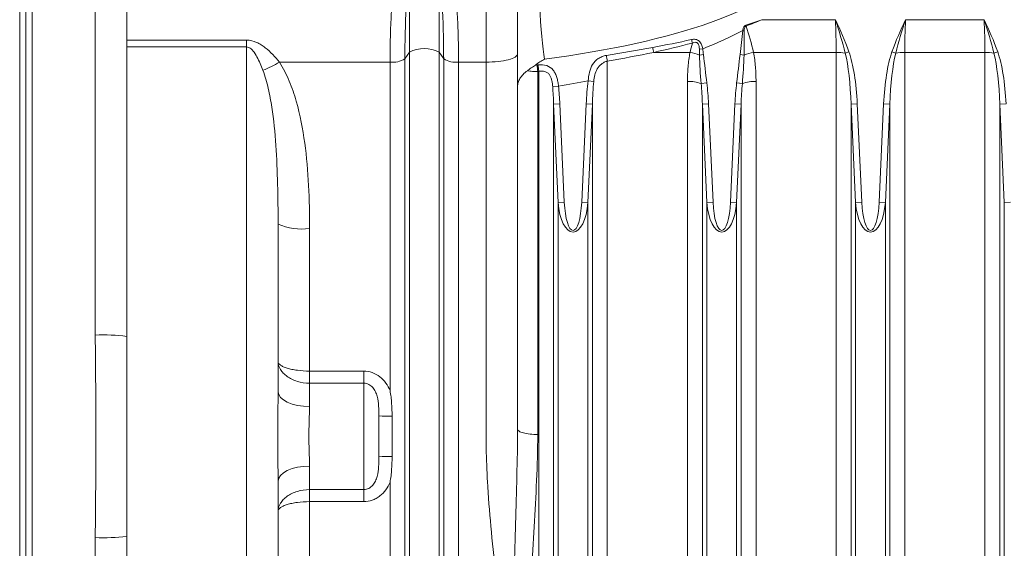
# Model space of a CAD drawing. Header units: millimetres. Extents: x 99 to 905, y -37 to 828.
# Tile 14 of 29: x 330 to 408, y 632 to 674. Entities that reach past the tile are written whole.
import ezdxf

# ---------------------------------------------------------------- set-up
doc = ezdxf.new("R2010")
doc.units = ezdxf.units.MM

msp = doc.modelspace()

# ---------------------------------------------------------------- linework, layer by layer
at = {"color": 7, "linetype": 'Continuous', "lineweight": 15}
for p, q in [((369.028, 668.441), (369.028, 681.366)), ((329.528, 600.612), (329.528, 680.803)), ((330.028, 600.712), (330.028, 680.703)), ((330.528, 680.803), (330.528, 600.612)), ((335.528, 648.736), (335.528, 680.803)), ((338.028, 680.302), (338.028, 648.635)), ((360.446, 677.739), (360.446, 671.158)), ((362.81, 677.739), (362.81, 671.158)), ((366.528, 670.372), (366.528, 677.763)), ((388.416, 673.734), (394.242, 673.734)), ((399.815, 673.734), (406.042, 673.734)), ((387.008, 672.858), (386.905, 672.869)), ((338.028, 672.115), (347.528, 672.115)), ((347.528, 672.115), (347.528, 671.575)), ((347.528, 671.575), (338.028, 671.575)), ((347.528, 609.84), (347.528, 671.575)), ((360.091, 670.631), (360.446, 671.158)), ((360.446, 671.158), (360.446, 610.257)), ((362.81, 671.158), (362.81, 610.257)), ((362.81, 671.158), (363.166, 670.631)), ((382.71, 671.146), (379.828, 671.146)), ((383.452, 671.405), (383.716, 671.437)), ((394.309, 671.146), (387.747, 671.146)), ((394.309, 611.332), (394.309, 671.146)), ((395.024, 671.084), (395.322, 671.188)), ((399.032, 671.084), (398.734, 671.188)), ((406.109, 671.146), (399.747, 671.146)), ((399.747, 671.146), (399.747, 611.332)), ((406.109, 611.332), (406.109, 671.146)), ((406.824, 671.084), (407.122, 671.188)), ((358.909, 670.372), (350.132, 670.372)), ((358.909, 644.338), (358.909, 670.372)), ((360.091, 670.631), (360.091, 610.784)), ((363.166, 610.784), (363.166, 670.631)), ((364.347, 670.372), (364.347, 611.044)), ((366.528, 670.372), (364.347, 670.372)), ((376.147, 670.447), (376.147, 611.332)), ((383.461, 670.931), (383.774, 670.971)), ((386.995, 670.931), (386.682, 670.971)), ((370.628, 669.637), (370.628, 640.859)), ((370.709, 611.332), (370.709, 669.647)), ((375.078, 668.833), (374.632, 668.892)), ((382.509, 611.332), (382.509, 668.843)), ((383.594, 668.665), (384.046, 668.72)), ((386.862, 668.665), (386.41, 668.72)), ((387.947, 668.843), (387.947, 611.332)), ((369.028, 641.272), (369.028, 668.441)), ((371.815, 668.413), (372.276, 668.463)), ((371.891, 667.033), (372.383, 667.055)), ((372.246, 659.239), (371.891, 667.033)), ((371.891, 667.033), (371.891, 611.075)), ((372.383, 667.055), (372.739, 659.262)), ((374.118, 659.262), (374.473, 667.055)), ((374.966, 667.033), (374.473, 667.055)), ((374.966, 667.033), (374.61, 659.239)), ((374.966, 611.075), (374.966, 667.033)), ((383.691, 667.033), (384.183, 667.055)), ((384.046, 659.239), (383.691, 667.033)), ((383.691, 667.033), (383.691, 611.075)), ((384.183, 667.055), (384.539, 659.262)), ((385.918, 659.262), (386.273, 667.055)), ((386.766, 667.033), (386.273, 667.055)), ((386.766, 667.033), (386.41, 659.239)), ((386.766, 611.075), (386.766, 667.033)), ((395.491, 667.033), (395.983, 667.055)), ((395.846, 659.239), (395.491, 667.033)), ((395.491, 667.033), (395.491, 611.075)), ((395.983, 667.055), (396.339, 659.262)), ((397.718, 659.262), (398.073, 667.055)), ((398.566, 667.033), (398.073, 667.055)), ((398.566, 667.033), (398.21, 659.239)), ((398.566, 611.075), (398.566, 667.033)), ((407.291, 667.033), (407.783, 667.055)), ((407.646, 659.239), (407.291, 667.033)), ((407.291, 667.033), (407.291, 611.075)), ((372.246, 659.239), (372.739, 659.262)), ((372.246, 610.553), (372.246, 659.239)), ((374.61, 659.239), (374.118, 659.262)), ((374.61, 610.553), (374.61, 659.239)), ((384.046, 659.239), (384.539, 659.262)), ((384.046, 610.553), (384.046, 659.239)), ((386.41, 659.239), (385.918, 659.262)), ((386.41, 610.553), (386.41, 659.239)), ((395.846, 659.239), (396.339, 659.262)), ((395.846, 610.553), (395.846, 659.239)), ((398.21, 659.239), (397.718, 659.262)), ((398.21, 610.553), (398.21, 659.239)), ((407.646, 659.239), (408.139, 659.262)), ((407.646, 610.553), (407.646, 659.239)), ((350.028, 657.539), (350.028, 644.248)), ((352.528, 657.176), (352.528, 645.882)), ((338.028, 632.78), (338.028, 648.635)), ((352.528, 644.925), (352.528, 645.882)), ((352.528, 645.882), (356.828, 645.882)), ((356.828, 644.925), (356.828, 645.882)), ((352.528, 644.925), (352.528, 643.068)), ((356.828, 644.925), (352.528, 644.925)), ((356.828, 636.491), (356.828, 644.925)), ((358.028, 642.325), (358.028, 639.09)), ((359.069, 639.107), (359.069, 642.308)), ((352.528, 638.348), (352.528, 636.491)), ((350.028, 637.168), (350.028, 623.876)), ((358.909, 611.044), (358.909, 637.078)), ((352.528, 636.491), (356.828, 636.491)), ((352.528, 636.491), (352.528, 635.533)), ((356.828, 636.491), (356.828, 635.533)), ((352.528, 635.533), (352.528, 624.239)), ((356.828, 635.533), (352.528, 635.533)), ((338.028, 632.78), (338.028, 601.113)), ((335.528, 600.612), (335.528, 632.68))]:
    msp.add_line(p, q, dxfattribs=at)
at = {"color": 7, "linetype": 'Continuous', "lineweight": 15, "flags": 128}
for points in [[(352.528, 643.068), (352.04, 643.09), (351.571, 643.157), (351.139, 643.266), (350.76, 643.413), (350.45, 643.592), (350.218, 643.796), (350.076, 644.017), (350.028, 644.248)], [(352.528, 638.348), (352.04, 638.325), (351.571, 638.258), (351.139, 638.149), (350.76, 638.002), (350.45, 637.823), (350.218, 637.619), (350.076, 637.398), (350.028, 637.168)]]:
    msp.add_lwpolyline(points, dxfattribs=at)
at = {"color": 7, "linetype": 'Continuous', "lineweight": 15}
for centre, radius, start, end in [((414.676, 683.112), 29.238, 199.60375, 199.75671), ((392.918, 674.511), 10.36, 193.10871, 194.69597), ((361.628, 668.927), 2.525, 62.09131, 117.90869), ((388.106, 672.977), 8.478, 189.78143, 192.47527), ((381.981, 667.175), 4.037, 68.48727, 79.59789), ((388.476, 667.175), 4.037, 100.40211, 111.51273), ((394.336, 667.251), 3.895, 79.82012, 90.39652), ((399.72, 667.251), 3.895, 89.60348, 100.17988), ((406.136, 667.251), 3.895, 79.82012, 90.39652), ((346.013, 677.032), 7.831, 291.08463, 301.73703), ((359.124, 672.214), 1.854, 263.33055, 301.40839), ((364.132, 672.214), 1.854, 238.59161, 276.66945), ((385.344, 672.166), 9.356, 187.76271, 190.58528), ((382.584, 671.22), 12.06, 185.10002, 187.54297), ((382.607, 671.232), 12.003, 185.1351, 187.58701), ((382.637, 666.229), 2.617, 68.55853, 92.81505), ((387.819, 666.229), 2.617, 87.18495, 111.44147), ((351.916, 661.756), 4.62, 245.87839, 277.6099), ((336.152, 633.09), 15.658, 83.11899, 92.28385), ((358.831, 659.841), 17.534, 267.3761, 270.77688), ((358.831, 621.575), 17.534, 89.22312, 92.6239), ((336.152, 648.326), 15.658, 267.71615, 276.88101)]:
    msp.add_arc(centre, radius, start, end, dxfattribs=at)
for centre, major_axis, ratio, start_param, end_param in [((356.312, 679.708), (35.693, 0), 0.280171, 5.141808, 7.034298), ((371.528, 679.708), (0, 10), 0.085505, 1.437704, 2.712174), ((392.334, 673.734), (-0.53, 9.999), 0.190241, 4.4405, 4.702299), ((401.722, 673.734), (0.53, 9.999), 0.190241, 1.580886, 1.842685), ((404.134, 673.734), (-0.53, 9.999), 0.190241, 4.4405, 4.702299), ((356.312, 679.708), (-36.548, 0), 0.34202, 2.4186, 2.562721), ((394.309, 665.915), (0, 6.439), 0.186368, 4.886922, 5.64448), ((394.309, 665.915), (0, 6.568), 0.258819, 4.886922, 5.64448), ((399.747, 665.915), (0, -6.568), 0.258819, 3.780298, 4.537856), ((399.747, 665.915), (0, 6.439), 0.186368, 0.638705, 1.396263), ((406.109, 665.915), (0, 6.439), 0.186368, 4.886922, 5.64448), ((406.109, 665.915), (0, 6.568), 0.258819, 4.886922, 5.64448), ((356.312, 679.708), (-36.548, 0), 0.34202, 2.022833, 2.09586), ((376.147, 665.915), (0, -6.568), 0.258819, 4.242042, 4.537856), ((376.147, 665.915), (0, 6.439), 0.186368, 1.100449, 1.396263), ((382.509, 665.915), (0, 6.568), 0.258819, 4.886922, 5.153637), ((387.947, 665.915), (0, -6.568), 0.258819, 4.271141, 4.537856), ((370.709, 665.915), (0, 6.439), 0.186368, 4.886922, 5.110831), ((370.709, 665.915), (0, 6.568), 0.258819, 4.886922, 5.110831), ((382.509, 665.915), (0, 6.439), 0.186368, 4.886922, 5.153637), ((387.947, 665.915), (0, 6.439), 0.186368, 1.129548, 1.396263), ((373.428, 659.731), (0, 2.834), 0.42343, 1.745329, 4.537856), ((373.428, 659.731), (0, 2.705), 0.258819, 1.745329, 4.537856), ((385.228, 659.731), (0, 2.834), 0.42343, 1.745329, 4.537856), ((385.228, 659.731), (0, 2.705), 0.258819, 1.745329, 4.537856), ((397.028, 659.731), (0, 2.834), 0.42343, 1.745329, 4.537856), ((397.028, 659.731), (0, 2.705), 0.258819, 1.745329, 4.537856)]:
    msp.add_ellipse(centre, major_axis=major_axis, ratio=ratio, start_param=start_param, end_param=end_param, dxfattribs=at)
for points, knots in [([(360.446, 677.739), (360.397, 677.366), (360.35, 676.929), (360.286, 676.184), (360.265, 675.921), (360.227, 675.362), (360.209, 675.067), (360.161, 674.155), (360.135, 673.505), (360.109, 672.467), (360.102, 672.109), (360.093, 671.38), (360.091, 671.009), (360.091, 670.631)], [0, 0, 0, 0, 0.25, 0.25, 0.375, 0.375, 0.5, 0.5, 0.75, 0.75, 0.875, 0.875, 1, 1, 1, 1]), ([(363.166, 670.631), (363.166, 671.009), (363.163, 671.38), (363.154, 672.109), (363.147, 672.467), (363.121, 673.505), (363.095, 674.155), (363.047, 675.067), (363.029, 675.362), (362.991, 675.921), (362.971, 676.184), (362.907, 676.929), (362.86, 677.366), (362.81, 677.739)], [0, 0, 0, 0, 0.125, 0.125, 0.25, 0.25, 0.5, 0.5, 0.625, 0.625, 0.75, 0.75, 1, 1, 1, 1]), ([(358.909, 670.372), (358.909, 670.719), (358.911, 671.061), (358.92, 671.732), (358.927, 672.061), (358.953, 673.016), (358.979, 673.612), (359.027, 674.449), (359.045, 674.719), (359.083, 675.23), (359.103, 675.471), (359.168, 676.151), (359.214, 676.549), (359.265, 676.887)], [0, 0, 0, 0, 0.125, 0.125, 0.25, 0.25, 0.5, 0.5, 0.625, 0.625, 0.75, 0.75, 1, 1, 1, 1]), ([(363.992, 676.887), (364.042, 676.549), (364.089, 676.151), (364.153, 675.471), (364.173, 675.23), (364.211, 674.719), (364.229, 674.449), (364.278, 673.612), (364.303, 673.016), (364.329, 672.061), (364.336, 671.732), (364.345, 671.061), (364.347, 670.719), (364.347, 670.372)], [0, 0, 0, 0, 0.25, 0.25, 0.375, 0.375, 0.5, 0.5, 0.75, 0.75, 0.875, 0.875, 1, 1, 1, 1]), ([(386.905, 672.869), (386.906, 672.956), (386.92, 673.043), (386.973, 673.162), (386.996, 673.199), (387.054, 673.263), (387.091, 673.289), (387.133, 673.302)], [0, 0, 0, 0, 0.5, 0.5, 0.75, 0.75, 1, 1, 1, 1]), ([(387.16, 673.229), (387.126, 673.216), (387.101, 673.19), (387.061, 673.132), (387.047, 673.099), (387.015, 672.999), (387.007, 672.928), (387.008, 672.858)], [0, 0, 0, 0, 0.25, 0.25, 0.5, 0.5, 1, 1, 1, 1]), ([(347.528, 672.115), (347.807, 672.115), (348.079, 672.045), (348.45, 671.879), (348.57, 671.814), (348.798, 671.671), (348.907, 671.594), (349.221, 671.349), (349.416, 671.169), (349.787, 670.785), (349.964, 670.582), (350.132, 670.372)], [0, 0, 0, 0, 0.25, 0.25, 0.375, 0.375, 0.5, 0.5, 0.75, 0.75, 1, 1, 1, 1]), ([(382.827, 672.161), (382.937, 672.186), (383.05, 672.193), (383.264, 672.155), (383.367, 672.105), (383.526, 671.957), (383.585, 671.861), (383.67, 671.657), (383.697, 671.548), (383.716, 671.437)], [0, 0, 0, 0, 0.25, 0.25, 0.5, 0.5, 0.75, 0.75, 1, 1, 1, 1]), ([(383.452, 671.405), (383.451, 671.485), (383.445, 671.564), (383.413, 671.721), (383.387, 671.799), (383.308, 671.887), (383.276, 671.911), (383.203, 671.939), (383.163, 671.944), (383.046, 671.941), (382.969, 671.916), (382.896, 671.883)], [0, 0, 0, 0, 0.25, 0.25, 0.5, 0.5, 0.625, 0.625, 0.75, 0.75, 1, 1, 1, 1]), ([(348.83, 669.725), (348.691, 670.091), (348.539, 670.448), (348.262, 670.951), (348.162, 671.115), (347.973, 671.34), (347.905, 671.41), (347.74, 671.528), (347.638, 671.575), (347.528, 671.575)], [0, 0, 0, 0, 0.5, 0.5, 0.75, 0.75, 0.875, 0.875, 1, 1, 1, 1]), ([(382.509, 668.843), (382.509, 669.229), (382.523, 669.615), (382.585, 670.383), (382.632, 670.765), (382.71, 671.146)], [0, 0, 0, 0, 0.5, 0.5, 1, 1, 1, 1]), ([(387.747, 671.146), (387.825, 670.765), (387.872, 670.383), (387.934, 669.615), (387.947, 669.229), (387.947, 668.843)], [0, 0, 0, 0, 0.5, 0.5, 1, 1, 1, 1]), ([(350.132, 670.372), (350.448, 669.894), (350.7, 669.39), (351.135, 668.352), (351.316, 667.818), (351.784, 666.181), (351.992, 665.073), (352.296, 662.843), (352.39, 661.719), (352.506, 659.457), (352.528, 658.32), (352.528, 657.176)], [0, 0, 0, 0, 0.125, 0.125, 0.25, 0.25, 0.5, 0.5, 0.75, 0.75, 1, 1, 1, 1]), ([(366.528, 670.372), (366.855, 670.372), (367.183, 670.389), (367.787, 670.454), (368.065, 670.503), (368.527, 670.624), (368.713, 670.696), (368.963, 670.854), (369.028, 670.94), (369.028, 671.025)], [0, 0, 0, 0, 0.25, 0.25, 0.5, 0.5, 0.75, 0.75, 1, 1, 1, 1]), ([(368.978, 611.62), (368.977, 611.858), (368.974, 612.333), (368.961, 613.05), (368.94, 613.771), (368.911, 614.497), (368.857, 615.565), (368.759, 617.018), (368.605, 618.804), (368.417, 620.649), (368.221, 622.378), (367.995, 624.247), (367.753, 626.188), (367.512, 628.134), (367.215, 630.596), (366.898, 633.526), (366.661, 636.554), (366.555, 638.932), (366.532, 640.221), (366.529, 640.926), (366.529, 641.094), (366.529, 641.24), (366.529, 641.473), (366.529, 641.792), (366.529, 642.198), (366.529, 642.691), (366.528, 643.27), (366.528, 643.936), (366.528, 644.688), (366.528, 645.527), (366.528, 646.452), (366.528, 647.464), (366.528, 648.561), (366.528, 649.744), (366.528, 651.012), (366.528, 652.365), (366.528, 653.803), (366.528, 655.325), (366.528, 656.929), (366.528, 658.616), (366.528, 660.385), (366.528, 662.233), (366.528, 664.161), (366.528, 666.166), (366.528, 668.247), (366.528, 669.654), (366.528, 670.372)], [0, 0, 0, 0, 0.012366, 0.024788, 0.037267, 0.049807, 0.062406, 0.092616, 0.124957, 0.154556, 0.187679, 0.213851, 0.250508, 0.287165, 0.313338, 0.376057, 0.436094, 0.466441, 0.495995, 0.501008, 0.502002, 0.504453, 0.508359, 0.513721, 0.520539, 0.528813, 0.538542, 0.549728, 0.562369, 0.576466, 0.592018, 0.609027, 0.627491, 0.647411, 0.668787, 0.691618, 0.715905, 0.741649, 0.768847, 0.797502, 0.827612, 0.859178, 0.8922, 0.926678, 0.962611, 1, 1, 1, 1]), ([(370.44, 670.14), (370.557, 670.234), (370.677, 670.32), (370.922, 670.478), (371.047, 670.551), (371.172, 670.616)], [0, 0, 0, 0, 0.5, 0.5, 1, 1, 1, 1]), ([(374.632, 668.892), (374.648, 669.125), (374.679, 669.358), (374.788, 669.795), (374.868, 670.004), (375.096, 670.369), (375.248, 670.53), (375.526, 670.715), (375.629, 670.768), (375.844, 670.852), (375.958, 670.884), (376.074, 670.902)], [0, 0, 0, 0, 0.25, 0.25, 0.5, 0.5, 0.75, 0.75, 0.875, 0.875, 1, 1, 1, 1]), ([(376.147, 670.447), (376.061, 670.426), (375.98, 670.396), (375.823, 670.32), (375.748, 670.273), (375.544, 670.115), (375.432, 669.982), (375.263, 669.686), (375.204, 669.521), (375.12, 669.183), (375.094, 669.008), (375.078, 668.833)], [0, 0, 0, 0, 0.125, 0.125, 0.25, 0.25, 0.5, 0.5, 0.75, 0.75, 1, 1, 1, 1]), ([(350.028, 657.539), (350.028, 658.596), (350.018, 659.644), (349.965, 661.721), (349.923, 662.751), (349.781, 664.79), (349.683, 665.801), (349.455, 667.301), (349.365, 667.797), (349.142, 668.773), (349.01, 669.255), (348.83, 669.725)], [0, 0, 0, 0, 0.25, 0.25, 0.5, 0.5, 0.75, 0.75, 0.875, 0.875, 1, 1, 1, 1]), ([(369.804, 669.689), (369.673, 669.594), (369.557, 669.493), (369.364, 669.288), (369.284, 669.184), (369.156, 668.972), (369.108, 668.865), (369.06, 668.706), (369.048, 668.653), (369.032, 668.547), (369.028, 668.493), (369.028, 668.441)], [0, 0, 0, 0, 0.25, 0.25, 0.5, 0.5, 0.75, 0.75, 0.875, 0.875, 1, 1, 1, 1]), ([(369.804, 669.689), (369.897, 669.757), (370.005, 669.835), (370.172, 669.951), (370.23, 669.99), (370.339, 670.066), (370.394, 670.104), (370.44, 670.14)], [0, 0, 0, 0, 0.5, 0.5, 0.75, 0.75, 1, 1, 1, 1]), ([(370.628, 669.637), (370.483, 669.625), (370.341, 669.624), (370.063, 669.643), (369.929, 669.663), (369.804, 669.689)], [0, 0, 0, 0, 0.5, 0.5, 1, 1, 1, 1]), ([(370.652, 670.157), (370.893, 670.185), (371.132, 670.168), (371.546, 670.03), (371.718, 669.907), (371.915, 669.662), (371.972, 669.569), (372.067, 669.373), (372.106, 669.268), (372.172, 669.048), (372.199, 668.933), (372.244, 668.701), (372.261, 668.583), (372.276, 668.463)], [0, 0, 0, 0, 0.25, 0.25, 0.5, 0.5, 0.625, 0.625, 0.75, 0.75, 0.875, 0.875, 1, 1, 1, 1]), ([(371.815, 668.413), (371.802, 668.58), (371.782, 668.747), (371.726, 668.991), (371.703, 669.07), (371.646, 669.221), (371.61, 669.294), (371.521, 669.424), (371.468, 669.481), (371.343, 669.574), (371.273, 669.608), (371.046, 669.676), (370.876, 669.676), (370.709, 669.647)], [0, 0, 0, 0, 0.25, 0.25, 0.375, 0.375, 0.5, 0.5, 0.625, 0.625, 0.75, 0.75, 1, 1, 1, 1]), ([(335.528, 632.68), (335.528, 634.018), (335.544, 635.355), (335.569, 638.032), (335.579, 639.371), (335.579, 642.047), (335.569, 643.385), (335.544, 646.06), (335.528, 647.398), (335.528, 648.736)], [0, 0, 0, 0, 0.25, 0.25, 0.5, 0.5, 0.75, 0.75, 1, 1, 1, 1]), ([(352.528, 644.925), (352.193, 644.925), (351.862, 644.975), (351.406, 645.113), (351.258, 645.17), (350.987, 645.301), (350.861, 645.375), (350.63, 645.539), (350.527, 645.628), (350.35, 645.813), (350.275, 645.91), (350.09, 646.215), (350.028, 646.424), (350.028, 646.633)], [0, 0, 0, 0, 0.25, 0.25, 0.375, 0.375, 0.5, 0.5, 0.625, 0.625, 0.75, 0.75, 1, 1, 1, 1]), ([(352.528, 645.882), (352.193, 645.882), (351.86, 645.904), (351.404, 645.964), (351.257, 645.988), (350.986, 646.045), (350.86, 646.077), (350.63, 646.149), (350.527, 646.187), (350.35, 646.268), (350.275, 646.311), (350.09, 646.446), (350.028, 646.539), (350.028, 646.633)], [0, 0, 0, 0, 0.25, 0.25, 0.375, 0.375, 0.5, 0.5, 0.625, 0.625, 0.75, 0.75, 1, 1, 1, 1]), ([(358.909, 644.338), (358.822, 644.548), (358.713, 644.75), (358.443, 645.124), (358.286, 645.29), (357.921, 645.575), (357.721, 645.687), (357.285, 645.843), (357.06, 645.882), (356.828, 645.882)], [0, 0, 0, 0, 0.25, 0.25, 0.5, 0.5, 0.75, 0.75, 1, 1, 1, 1]), ([(356.828, 644.925), (356.897, 644.925), (356.965, 644.916), (357.096, 644.884), (357.161, 644.859), (357.342, 644.766), (357.446, 644.679), (357.621, 644.479), (357.692, 644.366), (357.806, 644.13), (357.85, 644.007), (357.954, 643.631), (357.987, 643.372), (358.024, 642.853), (358.028, 642.591), (358.028, 642.325)], [0, 0, 0, 0, 0.0625, 0.0625, 0.125, 0.125, 0.25, 0.25, 0.375, 0.375, 0.5, 0.5, 0.75, 0.75, 1, 1, 1, 1]), ([(350.028, 637.168), (350.028, 637.743), (350.019, 638.327), (350.005, 639.512), (350, 640.111), (350, 641.305), (350.005, 641.906), (350.019, 643.089), (350.028, 643.673), (350.028, 644.248)], [0, 0, 0, 0, 0.25, 0.25, 0.5, 0.5, 0.75, 0.75, 1, 1, 1, 1]), ([(359.069, 642.308), (359.069, 642.649), (359.062, 642.989), (359.027, 643.496), (359.012, 643.665), (358.969, 644.002), (358.942, 644.171), (358.909, 644.338)], [0, 0, 0, 0, 0.5, 0.5, 0.75, 0.75, 1, 1, 1, 1]), ([(352.528, 643.068), (352.528, 642.703), (352.511, 642.322), (352.49, 641.728), (352.483, 641.525), (352.474, 641.116), (352.472, 640.912), (352.472, 640.505), (352.474, 640.301), (352.483, 639.895), (352.49, 639.69), (352.511, 639.094), (352.528, 638.713), (352.528, 638.348)], [0, 0, 0, 0, 0.25, 0.25, 0.375, 0.375, 0.5, 0.5, 0.625, 0.625, 0.75, 0.75, 1, 1, 1, 1]), ([(368.978, 611.622), (368.98, 611.624), (368.978, 611.627), (368.978, 611.632), (368.979, 611.639), (368.979, 611.656), (368.979, 611.689), (368.979, 611.718), (368.979, 611.775), (368.979, 611.813), (368.979, 611.928), (368.979, 612.004), (368.978, 612.233), (368.977, 612.386), (368.973, 612.845), (368.968, 613.151), (368.95, 614.071), (368.932, 614.685), (368.877, 616.529), (368.836, 617.762), (368.772, 620.229), (368.748, 621.463), (368.722, 623.933), (368.719, 625.168), (368.741, 628.873), (368.798, 631.344), (368.903, 635.059), (368.941, 636.298), (369.003, 638.781), (369.028, 640.027), (369.028, 641.273)], [0, 0, 0, 0, 0.000244, 0.000244, 0.000488, 0.000977, 0.001953, 0.003906, 0.003906, 0.007813, 0.007813, 0.015625, 0.015625, 0.03125, 0.03125, 0.0625, 0.0625, 0.125, 0.125, 0.25, 0.25, 0.375, 0.375, 0.5, 0.5, 0.75, 0.75, 0.875, 0.875, 1, 1, 1, 1]), ([(370.628, 640.859), (370.628, 639.638), (370.589, 638.418), (370.484, 635.98), (370.418, 634.761), (370.284, 632.323), (370.214, 631.105), (370.082, 628.667), (369.955, 626.229), (369.84, 623.791), (369.725, 621.352), (369.668, 620.133), (369.537, 617.696), (369.464, 616.477), (369.324, 614.651), (369.272, 614.043), (369.183, 613.132), (369.151, 612.828), (369.099, 612.373), (369.081, 612.222), (369.052, 611.994), (369.042, 611.919), (369.025, 611.806), (369.019, 611.768), (369.009, 611.711), (369.006, 611.693), (369, 611.665), (368.997, 611.655), (368.992, 611.637), (368.99, 611.627), (368.983, 611.62)], [0, 0, 0, 0, 0.125, 0.125, 0.25, 0.25, 0.375, 0.375, 0.5, 0.625, 0.625, 0.75, 0.75, 0.875, 0.875, 0.9375, 0.9375, 0.96875, 0.96875, 0.984375, 0.984375, 0.992187, 0.992187, 0.996094, 0.996094, 0.998047, 0.998047, 0.999023, 0.999023, 1, 1, 1, 1]), ([(370.628, 640.859), (370.419, 640.859), (370.209, 640.87), (369.822, 640.911), (369.645, 640.942), (369.349, 641.019), (369.23, 641.065), (369.07, 641.165), (369.028, 641.219), (369.028, 641.273)], [0, 0, 0, 0, 0.25, 0.25, 0.5, 0.5, 0.75, 0.75, 1, 1, 1, 1]), ([(358.028, 639.09), (358.028, 638.825), (358.024, 638.564), (357.987, 638.046), (357.955, 637.789), (357.851, 637.411), (357.807, 637.288), (357.693, 637.052), (357.622, 636.938), (357.449, 636.74), (357.344, 636.651), (357.104, 636.527), (356.966, 636.491), (356.828, 636.491)], [0, 0, 0, 0, 0.25, 0.25, 0.5, 0.5, 0.625, 0.625, 0.75, 0.75, 0.875, 0.875, 1, 1, 1, 1]), ([(359.069, 639.107), (359.069, 638.767), (359.062, 638.427), (359.027, 637.919), (359.012, 637.75), (358.969, 637.413), (358.942, 637.244), (358.909, 637.078)], [0, 0, 0, 0, 0.5, 0.5, 0.75, 0.75, 1, 1, 1, 1]), ([(356.828, 635.533), (357.06, 635.533), (357.291, 635.575), (357.613, 635.69), (357.717, 635.737), (357.917, 635.849), (358.014, 635.913), (358.284, 636.124), (358.441, 636.29), (358.712, 636.665), (358.821, 636.866), (358.909, 637.078)], [0, 0, 0, 0, 0.25, 0.25, 0.375, 0.375, 0.5, 0.5, 0.75, 0.75, 1, 1, 1, 1]), ([(352.528, 636.491), (352.193, 636.491), (351.862, 636.441), (351.406, 636.303), (351.258, 636.245), (350.987, 636.114), (350.861, 636.04), (350.63, 635.876), (350.527, 635.787), (350.35, 635.602), (350.275, 635.505), (350.09, 635.2), (350.028, 634.992), (350.028, 634.783)], [0, 0, 0, 0, 0.25, 0.25, 0.375, 0.375, 0.5, 0.5, 0.625, 0.625, 0.75, 0.75, 1, 1, 1, 1]), ([(352.528, 635.533), (352.193, 635.533), (351.86, 635.512), (351.404, 635.452), (351.257, 635.427), (350.986, 635.37), (350.86, 635.338), (350.63, 635.267), (350.527, 635.228), (350.35, 635.147), (350.275, 635.104), (350.09, 634.97), (350.028, 634.877), (350.028, 634.783)], [0, 0, 0, 0, 0.25, 0.25, 0.375, 0.375, 0.5, 0.5, 0.625, 0.625, 0.75, 0.75, 1, 1, 1, 1])]:
    msp.add_open_spline(points, degree=3, knots=knots, dxfattribs=at)
for points in [[(387.133, 673.302), (387.563, 673.438), (387.991, 673.582), (388.416, 673.734)], [(387.16, 673.229), (387.582, 673.388), (388.001, 673.556), (388.416, 673.734)], [(395.024, 671.084), (394.807, 671.978), (394.533, 672.859), (394.242, 673.734)], [(395.322, 671.188), (395.018, 672.061), (394.639, 672.902), (394.242, 673.734)], [(398.734, 671.188), (399.038, 672.061), (399.418, 672.902), (399.815, 673.734)], [(399.032, 671.084), (399.249, 671.978), (399.523, 672.859), (399.815, 673.734)], [(406.824, 671.084), (406.607, 671.978), (406.333, 672.859), (406.042, 673.734)], [(407.122, 671.188), (406.818, 672.061), (406.439, 672.902), (406.042, 673.734)], [(386.682, 670.971), (386.763, 671.603), (386.835, 672.236), (386.905, 672.869)], [(387.008, 672.858), (387.011, 672.215), (387.012, 671.572), (386.995, 670.931)], [(387.16, 673.229), (387.378, 672.531), (387.589, 671.836), (387.747, 671.146)], [(379.751, 671.537), (380.78, 671.726), (381.806, 671.932), (382.827, 672.161)], [(382.896, 671.883), (381.879, 671.612), (380.856, 671.368), (379.828, 671.146)], [(382.71, 671.146), (382.766, 671.391), (382.829, 671.636), (382.896, 671.883)], [(376.074, 670.902), (377.303, 671.098), (378.528, 671.312), (379.751, 671.537)], [(379.828, 671.146), (378.605, 670.894), (377.378, 670.66), (376.147, 670.447)], [(383.461, 670.931), (383.457, 671.089), (383.454, 671.247), (383.452, 671.405)], [(383.716, 671.437), (383.735, 671.282), (383.754, 671.126), (383.774, 670.971)], [(383.594, 668.665), (383.529, 669.419), (383.482, 670.174), (383.461, 670.931)], [(383.774, 670.971), (383.87, 670.221), (383.954, 669.47), (384.046, 668.72)], [(386.41, 668.72), (386.502, 669.47), (386.587, 670.221), (386.682, 670.971)], [(386.995, 670.931), (386.974, 670.174), (386.927, 669.419), (386.862, 668.665)], [(370.44, 670.14), (370.483, 670.141), (370.527, 670.143), (370.572, 670.148)], [(370.572, 670.148), (370.598, 670.151), (370.625, 670.154), (370.652, 670.157)], [(370.709, 669.647), (370.682, 669.644), (370.655, 669.64), (370.628, 669.637)]]:
    msp.add_open_spline(points, degree=3, dxfattribs=at)

doc.saveas('drawing.dxf')
